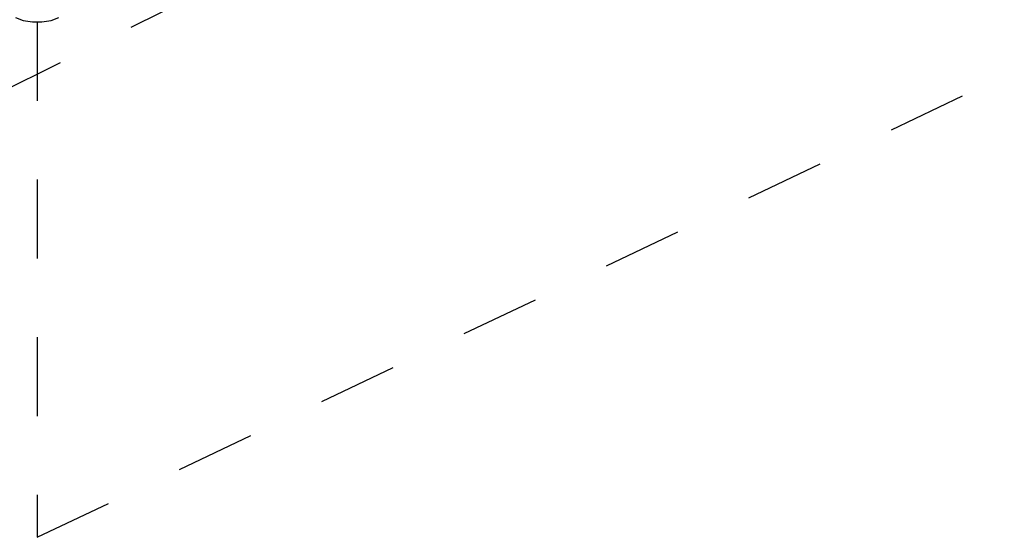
# Paper-space layout '005_EXP_CORICANT_PE_DRAWING_3_2' of a CAD drawing. Header units: millimetres. Extents: x 6 to 413, y 7 to 290.
# Tile 4 of 32: x 124 to 152, y 72 to 87. Entities that reach past the tile are written whole.
import ezdxf

# ---------------------------------------------------------------- set-up
doc = ezdxf.new("R2010")
doc.units = ezdxf.units.MM
doc.header["$LTSCALE"] = 23.1
doc.linetypes.add('DASHED', pattern=[0.2, 0.1, -0.1])
doc.layers.get('0').update_dxf_attribs({"linetype": 'CONTINUOUS'})
doc.layers.add('FAN_PCB_LR_BL386', color=7, linetype='CONTINUOUS')

# ---------------------------------------------------------------- blocks, each defined once
blk = doc.blocks.new('FAN_PCB_LR_BL386', base_point=(122.88, 97.703))
at = {"layer": 'FAN_PCB_LR_BL386', "color": 7, "linetype": 'Continuous'}
blk.add_lwpolyline([(123.506, 86.729), (123.733, 86.646), (124.001, 86.603), (124.283, 86.603), (124.551, 86.646), (124.778, 86.729)], dxfattribs=at)

psp = doc.layouts.new('005_EXP_CORICANT_PE_DRAWING_3_2')

# ---------------------------------------------------------------- linework, layer by layer
at = {"color": 4, "linetype": 'DASHED'}
for p, q in [((110.353, 78.2), (168.162, 107.012)), ((124.142, 71.501), (181.951, 99.078)), ((124.142, 86.603), (124.142, 71.501))]:
    psp.add_line(p, q, dxfattribs=at)

# ---------------------------------------------------------------- block references
at = {"layer": 'FAN_PCB_LR_BL386'}
psp.add_blockref('FAN_PCB_LR_BL386', (122.88, 97.703), dxfattribs=at)

doc.saveas('drawing.dxf')
